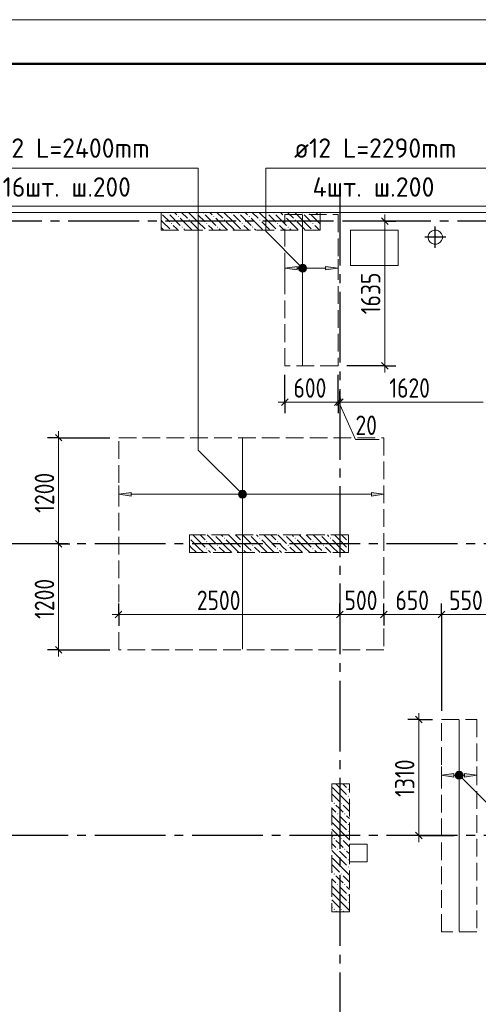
# Model space of a CAD drawing. Header units: millimetres. Extents: x 0 to 43617, y 0 to 59400.
# Tile 21 of 23: x 11005 to 16190, y 48259 to 59400. Entities that reach past the tile are written whole.
import ezdxf

# ---------------------------------------------------------------- set-up
doc = ezdxf.new("R2010")
doc.units = ezdxf.units.MM
doc.linetypes.add('______2', pattern=[270, 200, -70])
doc.linetypes.add('______5', pattern=[1100, 800, -100, 100, -100])
for name, color, linetype, lineweight in [('Standard', 7, 'Continuous', 25), ('ДОП Верх по Х', 7, 'Continuous', 25), ('ЖБ Перекрытие верхний уровень', 7, 'Continuous', 35), ('ЖБ Пилон', 7, 'Continuous', 35), ('Оси', 40, '______5', 18), ('Позиционная метка номер позиции', 7, 'Continuous', 13), ('Примечания', 7, 'Continuous', 25)]:
    doc.layers.add(name, color=color, linetype=linetype, lineweight=lineweight)
doc.styles.add('GOST 2.304-81', font='txt')
doc.styles.add('ISOCPEUR', font='txt')

msp = doc.modelspace()

# ---------------------------------------------------------------- hatches: boundary and pattern name
at = {"layer": 'ДОП Верх по Х', "linetype": 'Continuous', "lineweight": 13, "transparency": 33554687}
for points in [[(14144, 56569), (14004, 56589), (14144, 56609)], [(12264, 54010), (12124, 54030), (12264, 54050)], [(15914, 50830), (15774, 50850), (15914, 50870)]]:
    msp.add_hatch(color=7, dxfattribs=at).paths.add_polyline_path(points, flags=16)
for points in [[(14464, 56569), (14604, 56589), (14464, 56609)], [(13492, 54011), (13492, 54049), (13486, 54030)], [(13492, 54049), (13505, 53998), (13505, 54062)], [(13492, 54049), (13492, 54011), (13505, 53998)], [(13505, 54062), (13524, 53993), (13524, 54068)], [(13505, 54062), (13505, 53998), (13524, 53993)], [(13524, 54068), (13524, 53993), (13543, 53998)], [(13524, 54068), (13543, 53998), (13543, 54062)], [(13543, 54062), (13543, 53998), (13556, 54011)], [(13543, 54062), (13556, 54011), (13556, 54049)], [(13556, 54049), (13556, 54011), (13561, 54030)], [(14984, 54010), (15124, 54030), (14984, 54050)], [(16034, 50830), (16174, 50850), (16034, 50870)]]:
    msp.add_hatch(color=7, dxfattribs=at).paths.add_polyline_path(points)
at = {"layer": 'ЖБ Пилон', "linetype": 'Continuous', "lineweight": 18, "transparency": 33554687}
for points in [[(12604, 57217), (12607, 57213), (12604, 57210)], [(12674, 57213), (12681, 57220), (12687, 57213), (12681, 57207)], [(12794, 57173), (12801, 57180), (12807, 57173), (12801, 57167)], [(12994, 57213), (13001, 57220), (13007, 57213), (13001, 57207)], [(13074, 57213), (13081, 57220), (13087, 57213), (13081, 57207)], [(13194, 57173), (13201, 57180), (13207, 57173), (13201, 57167)], [(13394, 57213), (13401, 57220), (13407, 57213), (13401, 57207)], [(13474, 57213), (13481, 57220), (13487, 57213), (13481, 57207)], [(13594, 57173), (13601, 57180), (13607, 57173), (13601, 57167)], [(13794, 57213), (13801, 57220), (13807, 57213), (13801, 57207)], [(13874, 57213), (13881, 57220), (13887, 57213), (13881, 57207)], [(13994, 57173), (14001, 57180), (14007, 57173), (14001, 57167)], [(14194, 57213), (14201, 57220), (14207, 57213), (14201, 57207)], [(14274, 57213), (14281, 57220), (14287, 57213), (14281, 57207)], [(14394, 57173), (14401, 57180), (14404, 57177), (14404, 57170), (14401, 57167)], [(12714, 57093), (12721, 57100), (12727, 57093), (12721, 57087)], [(12834, 57053), (12841, 57060), (12847, 57053), (12841, 57047)], [(12914, 57133), (12921, 57140), (12927, 57133), (12921, 57127)], [(13114, 57093), (13121, 57100), (13127, 57093), (13121, 57087)], [(13234, 57053), (13241, 57060), (13247, 57053), (13241, 57047)], [(13314, 57133), (13321, 57140), (13327, 57133), (13321, 57127)], [(13514, 57093), (13521, 57100), (13527, 57093), (13521, 57087)], [(13634, 57053), (13641, 57060), (13647, 57053), (13641, 57047)], [(13714, 57133), (13721, 57140), (13727, 57133), (13721, 57127)], [(13914, 57093), (13921, 57100), (13927, 57093), (13921, 57087)], [(14034, 57053), (14041, 57060), (14047, 57053), (14041, 57047)], [(14114, 57133), (14121, 57140), (14127, 57133), (14121, 57127)], [(14314, 57093), (14321, 57100), (14327, 57093), (14321, 57087)], [(12924, 53537), (12927, 53533), (12924, 53530)], [(13114, 53493), (13121, 53500), (13127, 53493), (13121, 53487)], [(13204, 53570), (13201, 53567), (13198, 53570)], [(13314, 53533), (13321, 53540), (13327, 53533), (13321, 53527)], [(13514, 53493), (13521, 53500), (13527, 53493), (13521, 53487)], [(13604, 53570), (13601, 53567), (13598, 53570)], [(13714, 53533), (13721, 53540), (13727, 53533), (13721, 53527)], [(13914, 53493), (13921, 53500), (13927, 53493), (13921, 53487)], [(14004, 53570), (14001, 53567), (13998, 53570)], [(14114, 53533), (14121, 53540), (14127, 53533), (14121, 53527)], [(14314, 53493), (14321, 53500), (14327, 53493), (14321, 53487)], [(14404, 53570), (14401, 53567), (14398, 53570)], [(14514, 53533), (14521, 53540), (14527, 53533), (14521, 53527)], [(14714, 53493), (14721, 53500), (14724, 53497), (14724, 53490), (14721, 53487)], [(13114, 53413), (13121, 53420), (13127, 53413), (13121, 53407)], [(13234, 53453), (13241, 53460), (13247, 53453), (13241, 53447)], [(13234, 53373), (13241, 53380), (13247, 53373), (13244, 53370), (13238, 53370)], [(13514, 53413), (13521, 53420), (13527, 53413), (13521, 53407)], [(13634, 53453), (13641, 53460), (13647, 53453), (13641, 53447)], [(13634, 53373), (13641, 53380), (13647, 53373), (13644, 53370), (13638, 53370)], [(13914, 53413), (13921, 53420), (13927, 53413), (13921, 53407)], [(14034, 53453), (14041, 53460), (14047, 53453), (14041, 53447)], [(14034, 53373), (14041, 53380), (14047, 53373), (14044, 53370), (14038, 53370)], [(14314, 53413), (14321, 53420), (14327, 53413), (14321, 53407)], [(14434, 53453), (14441, 53460), (14447, 53453), (14441, 53447)], [(14434, 53373), (14441, 53380), (14447, 53373), (14444, 53370), (14438, 53370)], [(14714, 53413), (14721, 53420), (14724, 53417), (14724, 53410), (14721, 53407)], [(14714, 50693), (14721, 50700), (14727, 50693), (14721, 50687)], [(14714, 50613), (14721, 50620), (14727, 50613), (14721, 50607)], [(14554, 50533), (14561, 50540), (14567, 50533), (14561, 50527)], [(14634, 50533), (14641, 50540), (14647, 50533), (14641, 50527)], [(14594, 50413), (14601, 50420), (14607, 50413), (14601, 50407)], [(14674, 50413), (14681, 50420), (14687, 50413), (14681, 50407)], [(14714, 50293), (14721, 50300), (14727, 50293), (14721, 50287)], [(14554, 50133), (14561, 50140), (14567, 50133), (14561, 50127)], [(14634, 50133), (14641, 50140), (14647, 50133), (14641, 50127)], [(14714, 50213), (14721, 50220), (14727, 50213), (14721, 50207)], [(14594, 50013), (14601, 50020), (14607, 50013), (14601, 50007)], [(14674, 50013), (14681, 50020), (14687, 50013), (14681, 50007)], [(14714, 49893), (14721, 49900), (14727, 49893), (14721, 49887)], [(14714, 49813), (14721, 49820), (14727, 49813), (14721, 49807)], [(14554, 49733), (14561, 49740), (14567, 49733), (14561, 49727)], [(14634, 49733), (14641, 49740), (14647, 49733), (14641, 49727)], [(14594, 49613), (14601, 49620), (14607, 49613), (14601, 49607)], [(14674, 49613), (14681, 49620), (14687, 49613), (14681, 49607)], [(14714, 49493), (14721, 49500), (14727, 49493), (14721, 49487)], [(14714, 49413), (14721, 49420), (14727, 49413), (14721, 49407)], [(14554, 49333), (14561, 49340), (14567, 49333), (14561, 49327)], [(14634, 49333), (14641, 49340), (14647, 49333), (14641, 49327)]]:
    msp.add_hatch(color=7, dxfattribs=at).paths.add_polyline_path(points, flags=16)
at = {"layer": 'Позиционная метка номер позиции', "linetype": 'Continuous', "lineweight": 13, "transparency": 33554687}
for points in [[(14172, 56557), (14215, 56632), (14161, 56578)], [(14161, 56578), (14215, 56632), (14193, 56632)], [(14161, 56578), (14193, 56632), (14161, 56600)], [(14161, 56600), (14193, 56632), (14172, 56621)], [(14172, 56557), (14236, 56621), (14215, 56632)], [(14193, 56546), (14236, 56621), (14172, 56557)], [(14193, 56546), (14247, 56600), (14236, 56621)], [(14215, 56546), (14247, 56600), (14193, 56546)], [(14215, 56546), (14247, 56578), (14247, 56600)], [(14247, 56578), (14215, 56546), (14236, 56557)], [(13492, 53998), (13535, 54073), (13481, 54019)], [(13481, 54019), (13535, 54073), (13513, 54073)], [(13481, 54019), (13513, 54073), (13481, 54042)], [(13481, 54042), (13513, 54073), (13492, 54062)], [(13492, 53998), (13556, 54062), (13535, 54073)], [(13513, 53987), (13556, 54062), (13492, 53998)], [(13513, 53987), (13567, 54042), (13556, 54062)], [(13535, 53987), (13567, 54042), (13513, 53987)], [(13535, 53987), (13567, 54019), (13567, 54042)], [(13567, 54019), (13535, 53987), (13556, 53998)], [(15931, 50862), (15963, 50894), (15942, 50882)], [(15963, 50894), (15931, 50862), (15931, 50839)], [(15963, 50894), (15931, 50839), (15985, 50894)], [(15985, 50894), (15931, 50839), (15942, 50818)], [(15985, 50894), (15942, 50818), (16006, 50882)], [(16006, 50882), (15942, 50818), (15963, 50807)], [(16006, 50882), (15963, 50807), (16017, 50862)], [(16017, 50862), (15963, 50807), (15985, 50807)], [(16017, 50862), (15985, 50807), (16017, 50839)], [(16017, 50839), (15985, 50807), (16006, 50818)]]:
    msp.add_hatch(color=7, dxfattribs=at).paths.add_polyline_path(points)

# ---------------------------------------------------------------- linework, layer by layer
at = {"layer": 'Standard', "color": 7, "linetype": 'Continuous', "lineweight": 25, "transparency": 33554687}
for p, q in [((15095, 57158), (15170, 57083)), ((15095, 55521), (15170, 55446)), ((13966, 55036), (14041, 55111)), ((14566, 55036), (14641, 55111)), ((14586, 55036), (14661, 55111)), ((11408, 54708), (11483, 54633)), ((11408, 53508), (11483, 53433)), ((12086, 52633), (12161, 52708)), ((14586, 52633), (14661, 52708)), ((15086, 52633), (15161, 52708)), ((15736, 52633), (15811, 52708)), ((11408, 52308), (11483, 52233)), ((15480, 51518), (15555, 51443)), ((15480, 50208), (15555, 50133))]:
    msp.add_line(p, q, dxfattribs=at)
at = {"layer": 'Standard', "color": 7, "linetype": 'Continuous', "lineweight": 13, "transparency": 33554687}
for p, q in [((15133, 57120), (15133, 57195)), ((15133, 55483), (15133, 55408)), ((14004, 55073), (13929, 55073)), ((14604, 55073), (14624, 55073)), ((14614, 55073), (14802, 54651)), ((14624, 55073), (16244, 55073)), ((11445, 54670), (11445, 54745)), ((14802, 54651), (15068, 54651)), ((11445, 53470), (11445, 52270)), ((12124, 52670), (12049, 52670)), ((12124, 52670), (14624, 52670)), ((14624, 52670), (15124, 52670)), ((15124, 52670), (15774, 52670)), ((15774, 52670), (16324, 52670)), ((11445, 52270), (11445, 52195)), ((15518, 51480), (15518, 51555)), ((15518, 50170), (15518, 50095))]:
    msp.add_line(p, q, dxfattribs=at)
at = {"layer": 'Standard', "color": 251, "linetype": 'Continuous', "lineweight": -3, "true_color": 0x656565, "transparency": 33554687}
for p, q in [((15133, 57120), (14704, 57120)), ((15133, 57120), (15008, 57120)), ((15133, 57120), (15258, 57120)), ((15133, 55483), (14704, 55483)), ((15133, 55483), (15008, 55483)), ((15133, 55483), (15258, 55483)), ((14004, 55073), (14004, 55383)), ((14004, 55073), (14004, 55198)), ((14604, 55073), (14604, 55198)), ((14624, 55073), (14624, 55198)), ((14004, 55073), (14004, 54948)), ((14604, 55073), (14604, 54948)), ((14624, 55073), (14624, 54948)), ((14624, 55073), (14624, 55073)), ((11445, 54670), (11320, 54670)), ((11445, 54670), (11570, 54670)), ((11445, 54670), (12024, 54670)), ((11445, 53470), (11320, 53470)), ((11445, 53470), (11570, 53470)), ((11445, 53470), (11445, 53470)), ((12124, 52670), (12124, 52795)), ((14624, 52670), (14624, 52795)), ((15124, 52670), (15124, 52795)), ((15774, 52670), (15774, 52795)), ((12124, 52670), (12124, 52545)), ((12124, 52670), (12124, 52670)), ((14624, 52670), (14624, 52545)), ((14624, 52670), (14624, 52488)), ((15124, 52670), (15124, 52545)), ((15124, 52670), (15124, 52670)), ((15774, 52670), (15774, 52545)), ((15774, 52670), (15774, 51580)), ((11445, 52270), (11320, 52270)), ((11445, 52270), (11570, 52270)), ((11445, 52270), (12024, 52270)), ((15518, 51480), (15393, 51480)), ((15518, 51480), (15643, 51480)), ((15518, 51480), (15674, 51480)), ((15518, 50170), (15393, 50170)), ((15518, 50170), (15643, 50170)), ((15518, 50170), (15914, 50170))]:
    msp.add_line(p, q, dxfattribs=at)
at = {"layer": 'Standard', "color": 8, "linetype": '______5', "lineweight": -3, "transparency": 33554687}
for p, q in [((15704, 56820), (15704, 57060)), ((15824, 56940), (15585, 56940))]:
    msp.add_line(p, q, dxfattribs=at)
at = {"layer": 'Standard', "color": 7, "linetype": 'Continuous', "lineweight": 13, "transparency": 33554687}
msp.add_lwpolyline([(0, 0), (42000, 0), (42000, 59400), (0, 59400), (0, 0)], close=True, dxfattribs=at)
at = {"layer": 'Standard', "color": 7, "linetype": 'Continuous', "lineweight": 50, "transparency": 33554687}
msp.add_lwpolyline([(2000, 58900), (41500, 58900), (41500, 500), (2000, 500), (2000, 58900)], close=True, dxfattribs=at)
at = {"layer": 'Standard', "color": 254, "linetype": 'Continuous', "lineweight": 18, "true_color": 0xc4c4ff, "transparency": 33554687}
msp.add_lwpolyline([(8274, 10980), (33143, 10980), (33143, 57289), (8274, 57289), (8274, 10980)], dxfattribs=at)
at = {"layer": 'Standard', "color": 7, "linetype": 'Continuous', "lineweight": 13, "transparency": 33554687}
for points in [[(15133, 57120), (15133, 55962), (15133, 55962), (15133, 55483)], [(14004, 55073), (14055, 55073), (14055, 55073), (14196, 55073), (14196, 55073), (14604, 55073)], [(11445, 54670), (11445, 53717), (11445, 53717), (11445, 53470)], [(15518, 51480), (15518, 50509), (15518, 50509), (15518, 50170)]]:
    msp.add_lwpolyline(points, dxfattribs=at)
at = {"layer": 'Standard', "color": 251, "linetype": 'Continuous', "lineweight": -3, "true_color": 0x656565, "transparency": 33554687}
msp.add_lwpolyline([(14604, 55073), (14604, 55090), (14604, 55090), (14604, 55090), (14604, 55090), (14604, 55090), (14604, 55090), (14604, 55090), (14604, 55090), (14604, 55090), (14604, 55090), (14604, 55173), (14604, 55173), (14604, 55383)], dxfattribs=at)
at = {"layer": 'ДОП Верх по Х', "color": 7, "linetype": 'Continuous', "lineweight": 13, "transparency": 33554687}
for p, q in [((10616, 57720), (12724, 57720)), ((14087, 57720), (16173, 57720))]:
    msp.add_line(p, q, dxfattribs=at)
at = {"layer": 'ДОП Верх по Х', "color": 7, "linetype": 'Continuous', "lineweight": 18, "transparency": 33554687}
for p, q in [((14204, 55489), (14204, 57189)), ((13524, 52276), (13524, 54664)), ((15974, 51474), (15974, 49086))]:
    msp.add_line(p, q, dxfattribs=at)
at = {"layer": 'ДОП Верх по Х', "color": 251, "linetype": 'Continuous', "lineweight": 13, "true_color": 0x494949, "transparency": 33554687}
for p, q in [((14004, 56589), (14004, 56689)), ((14004, 56589), (14144, 56609)), ((14144, 56609), (14144, 56569)), ((14204, 56627), (14204, 56627)), ((14604, 56589), (14464, 56609)), ((14464, 56609), (14464, 56569)), ((14604, 56589), (14604, 56689)), ((14144, 56569), (14004, 56589)), ((14004, 56589), (14004, 56489)), ((14004, 56589), (14004, 56589)), ((14144, 56589), (14174, 56589)), ((14204, 56552), (14204, 56552)), ((14234, 56589), (14464, 56589)), ((14464, 56569), (14604, 56589)), ((14604, 56589), (14604, 56489)), ((14604, 56589), (14604, 56589)), ((12124, 54030), (12124, 54130)), ((12124, 54030), (12264, 54050)), ((12264, 54050), (12264, 54010)), ((13524, 54068), (13524, 54068)), ((15124, 54030), (14984, 54050)), ((14984, 54050), (14984, 54010)), ((15124, 54030), (15124, 54130)), ((12264, 54010), (12124, 54030)), ((12124, 54030), (12124, 53930)), ((12124, 54030), (12124, 54030)), ((12264, 54030), (13494, 54030)), ((13524, 53993), (13524, 53993)), ((13554, 54030), (14984, 54030)), ((14984, 54010), (15124, 54030)), ((15124, 54030), (15124, 53930)), ((15124, 54030), (15124, 54030)), ((15774, 50850), (15774, 50950)), ((16174, 50850), (16174, 50950)), ((15774, 50850), (15914, 50870)), ((15914, 50830), (15774, 50850)), ((15774, 50850), (15774, 50750)), ((15774, 50850), (15774, 50850)), ((15914, 50870), (15914, 50830)), ((15914, 50850), (15944, 50850)), ((15974, 50888), (15974, 50888)), ((15974, 50813), (15974, 50813)), ((16004, 50850), (16034, 50850)), ((16174, 50850), (16034, 50870)), ((16034, 50870), (16034, 50830)), ((16034, 50830), (16174, 50850)), ((16174, 50850), (16174, 50750)), ((16174, 50850), (16174, 50850))]:
    msp.add_line(p, q, dxfattribs=at)
msp.add_circle((13524, 54030), 37.5, dxfattribs=at)
at = {"layer": 'ЖБ Перекрытие верхний уровень', "color": 7, "linetype": 'Continuous', "lineweight": 18, "transparency": 33554687}
for p, q in [((22354, 57220), (8924, 57220)), ((15284, 57020), (14744, 57020)), ((14744, 57020), (14744, 56620)), ((15284, 56620), (15284, 57020)), ((15632, 56977), (15624, 56953)), ((15624, 56953), (15624, 56927)), ((15647, 56997), (15632, 56977)), ((15668, 57012), (15647, 56997)), ((15692, 57020), (15668, 57012)), ((15717, 57020), (15692, 57020)), ((15741, 57012), (15717, 57020)), ((15761, 56997), (15741, 57012)), ((15776, 56977), (15761, 56997)), ((15784, 56953), (15776, 56977)), ((15784, 56927), (15784, 56953)), ((15624, 56927), (15632, 56903)), ((15632, 56903), (15647, 56883)), ((15647, 56883), (15668, 56868)), ((15668, 56868), (15692, 56860)), ((15692, 56860), (15717, 56860)), ((15717, 56860), (15741, 56868)), ((15741, 56868), (15761, 56883)), ((15761, 56883), (15776, 56903)), ((15776, 56903), (15784, 56927)), ((14744, 56620), (15284, 56620)), ((14934, 50070), (14734, 50070)), ((14734, 50070), (14734, 49870)), ((14934, 49870), (14934, 50070)), ((14734, 49870), (14934, 49870))]:
    msp.add_line(p, q, dxfattribs=at)
at = {"layer": 'ЖБ Пилон', "color": 253, "linetype": '______2', "lineweight": 13, "true_color": 0xa0a0a0, "transparency": 33554687}
for p, q in [((14404, 57220), (12604, 57220)), ((12604, 57220), (12604, 57020)), ((14404, 57020), (14404, 57220)), ((12604, 57020), (14404, 57020)), ((14724, 53570), (12924, 53570)), ((12924, 53570), (12924, 53370)), ((14724, 53370), (14724, 53570)), ((12924, 53370), (14724, 53370)), ((14534, 50755), (14534, 49305)), ((14734, 50755), (14534, 50755)), ((14734, 49305), (14734, 50755)), ((14534, 49305), (14734, 49305))]:
    msp.add_line(p, q, dxfattribs=at)
at = {"layer": 'ЖБ Пилон', "color": 9, "linetype": 'Continuous', "lineweight": 18, "true_color": 0xc7c7c7, "transparency": 33554687}
for p, q in [((12621, 57193), (12701, 57113)), ((12701, 57193), (12821, 57073)), ((12754, 57220), (12781, 57193)), ((12941, 57033), (12821, 57153)), ((12834, 57220), (12901, 57153)), ((13021, 57113), (12914, 57220)), ((13021, 57193), (13101, 57113)), ((13101, 57193), (13221, 57073)), ((13154, 57220), (13181, 57193)), ((13341, 57033), (13221, 57153)), ((13234, 57220), (13301, 57153)), ((13421, 57113), (13314, 57220)), ((13421, 57193), (13501, 57113)), ((13501, 57193), (13621, 57073)), ((13554, 57220), (13581, 57193)), ((13741, 57033), (13621, 57153)), ((13634, 57220), (13701, 57153)), ((13821, 57113), (13714, 57220)), ((13821, 57193), (13901, 57113)), ((13901, 57193), (14021, 57073)), ((13954, 57220), (13981, 57193)), ((14141, 57033), (14021, 57153)), ((14034, 57220), (14101, 57153)), ((14221, 57113), (14114, 57220)), ((14221, 57193), (14301, 57113)), ((14301, 57193), (14404, 57090)), ((14354, 57220), (14381, 57193)), ((12621, 57113), (12604, 57130)), ((12604, 57050), (12621, 57033)), ((12621, 57113), (12701, 57033)), ((12781, 57033), (12741, 57073)), ((12941, 57113), (13021, 57033)), ((13021, 57113), (13101, 57033)), ((13181, 57033), (13141, 57073)), ((13341, 57113), (13421, 57033)), ((13421, 57113), (13501, 57033)), ((13581, 57033), (13541, 57073)), ((13741, 57113), (13821, 57033)), ((13821, 57113), (13901, 57033)), ((13981, 57033), (13941, 57073)), ((14141, 57113), (14221, 57033)), ((14221, 57113), (14301, 57033)), ((14381, 57033), (14341, 57073)), ((12621, 57033), (12634, 57020)), ((12794, 57020), (12781, 57033)), ((12861, 57033), (12874, 57020)), ((12941, 57033), (12954, 57020)), ((13021, 57033), (13034, 57020)), ((13194, 57020), (13181, 57033)), ((13261, 57033), (13274, 57020)), ((13341, 57033), (13354, 57020)), ((13421, 57033), (13434, 57020)), ((13594, 57020), (13581, 57033)), ((13661, 57033), (13674, 57020)), ((13741, 57033), (13754, 57020)), ((13821, 57033), (13834, 57020)), ((13994, 57020), (13981, 57033)), ((14061, 57033), (14074, 57020)), ((14141, 57033), (14154, 57020)), ((14221, 57033), (14234, 57020)), ((14394, 57020), (14381, 57033)), ((12941, 53513), (13021, 53433)), ((13021, 53513), (12964, 53570)), ((13021, 53513), (13101, 53433)), ((13044, 53570), (13101, 53513)), ((13124, 53570), (13221, 53473)), ((13341, 53433), (13221, 53553)), ((13284, 53570), (13301, 53553)), ((13341, 53513), (13421, 53433)), ((13421, 53513), (13364, 53570)), ((13421, 53513), (13501, 53433)), ((13444, 53570), (13501, 53513)), ((13524, 53570), (13621, 53473)), ((13741, 53433), (13621, 53553)), ((13684, 53570), (13701, 53553)), ((13741, 53513), (13821, 53433)), ((13821, 53513), (13764, 53570)), ((13821, 53513), (13901, 53433)), ((13844, 53570), (13901, 53513)), ((13924, 53570), (14021, 53473)), ((14141, 53433), (14021, 53553)), ((14084, 53570), (14101, 53553)), ((14141, 53513), (14221, 53433)), ((14221, 53513), (14164, 53570)), ((14221, 53513), (14301, 53433)), ((14244, 53570), (14301, 53513)), ((14324, 53570), (14421, 53473)), ((14541, 53433), (14421, 53553)), ((14484, 53570), (14501, 53553)), ((14541, 53513), (14621, 53433)), ((14621, 53513), (14564, 53570)), ((14621, 53513), (14701, 53433)), ((14644, 53570), (14701, 53513)), ((12941, 53433), (12924, 53450)), ((12924, 53370), (12924, 53370)), ((12941, 53433), (13004, 53370)), ((13021, 53433), (13084, 53370)), ((13181, 53433), (13141, 53473)), ((13141, 53393), (13164, 53370)), ((13221, 53393), (13181, 53433)), ((13261, 53433), (13324, 53370)), ((13341, 53433), (13404, 53370)), ((13421, 53433), (13484, 53370)), ((13581, 53433), (13541, 53473)), ((13541, 53393), (13564, 53370)), ((13621, 53393), (13581, 53433)), ((13661, 53433), (13724, 53370)), ((13741, 53433), (13804, 53370)), ((13821, 53433), (13884, 53370)), ((13981, 53433), (13941, 53473)), ((13941, 53393), (13964, 53370)), ((14021, 53393), (13981, 53433)), ((14061, 53433), (14124, 53370)), ((14141, 53433), (14204, 53370)), ((14221, 53433), (14284, 53370)), ((14381, 53433), (14341, 53473)), ((14341, 53393), (14364, 53370)), ((14421, 53393), (14381, 53433)), ((14461, 53433), (14524, 53370)), ((14541, 53433), (14604, 53370)), ((14621, 53433), (14684, 53370)), ((14541, 50713), (14621, 50633)), ((14621, 50713), (14579, 50755)), ((14621, 50713), (14701, 50633)), ((14659, 50755), (14701, 50713)), ((14541, 50633), (14534, 50640)), ((14541, 50633), (14621, 50553)), ((14621, 50633), (14734, 50520)), ((14534, 50560), (14541, 50553)), ((14534, 50480), (14581, 50433)), ((14621, 50473), (14581, 50513)), ((14661, 50433), (14621, 50473)), ((14661, 50513), (14734, 50440)), ((14621, 50313), (14534, 50400)), ((14621, 50393), (14701, 50313)), ((14701, 50393), (14734, 50360)), ((14541, 50313), (14621, 50233)), ((14621, 50313), (14701, 50233)), ((14541, 50233), (14534, 50240)), ((14534, 50160), (14541, 50153)), ((14541, 50233), (14621, 50153)), ((14621, 50233), (14734, 50120)), ((14534, 50080), (14581, 50033)), ((14621, 50073), (14581, 50113)), ((14661, 50033), (14621, 50073)), ((14661, 50113), (14734, 50040)), ((14621, 49913), (14534, 50000)), ((14541, 49913), (14621, 49833)), ((14621, 49993), (14701, 49913)), ((14621, 49913), (14701, 49833)), ((14701, 49993), (14734, 49960)), ((14541, 49833), (14534, 49840)), ((14541, 49833), (14621, 49753)), ((14621, 49833), (14734, 49720)), ((14534, 49760), (14541, 49753)), ((14621, 49673), (14581, 49713)), ((14661, 49713), (14734, 49640)), ((14534, 49680), (14581, 49633)), ((14621, 49513), (14534, 49600)), ((14661, 49633), (14621, 49673)), ((14621, 49593), (14701, 49513)), ((14701, 49593), (14734, 49560)), ((14541, 49513), (14621, 49433)), ((14621, 49513), (14701, 49433)), ((14541, 49433), (14534, 49440)), ((14534, 49360), (14541, 49353)), ((14541, 49433), (14621, 49353)), ((14621, 49433), (14734, 49320)), ((14589, 49305), (14581, 49313)), ((14661, 49313), (14669, 49305))]:
    msp.add_line(p, q, dxfattribs=at)
at = {"layer": 'Оси', "color": 8, "linetype": '______5', "lineweight": -3, "transparency": 33554687}
for p, q in [((14624, 57420), (14624, 7100)), ((23354, 57120), (3600, 57120)), ((22554, 53470), (3600, 53470)), ((22554, 50170), (3600, 50170))]:
    msp.add_line(p, q, dxfattribs=at)
at = {"layer": 'Позиционная метка номер позиции', "color": 7, "linetype": 'Continuous', "lineweight": 13, "transparency": 33554687}
for p, q in [((14172, 56621), (14172, 56621)), ((14236, 56621), (14236, 56621)), ((14172, 56557), (14172, 56557)), ((14236, 56557), (14236, 56557)), ((13492, 54062), (13492, 54062)), ((13556, 54062), (13556, 54062)), ((13492, 53998), (13492, 53998)), ((13556, 53998), (13556, 53998)), ((15942, 50882), (15942, 50882)), ((15942, 50818), (15942, 50818)), ((16006, 50882), (16006, 50882)), ((16006, 50818), (16006, 50818))]:
    msp.add_line(p, q, dxfattribs=at)
for points in [[(13524, 54030), (13024, 54530), (13024, 57720), (10524, 57720)], [(14204, 56589), (13787, 57006), (13787, 57720), (16287, 57720)], [(15974, 50850), (16474, 50350), (16474, 49480), (18974, 49480)]]:
    msp.add_lwpolyline(points, dxfattribs=at)
for centre in [(14204, 56589), (13524, 54030), (15974, 50850)]:
    msp.add_circle(centre, 45, dxfattribs=at)
at = {"layer": 'Примечания', "color": 7, "linetype": '______2', "lineweight": 18, "transparency": 33554687}
for p, q in [((14004, 57195), (14604, 57195)), ((14004, 55483), (14004, 57195)), ((14604, 57195), (14604, 55483)), ((14604, 55483), (14004, 55483)), ((12124, 54670), (15124, 54670)), ((12124, 52270), (12124, 54670)), ((15124, 54670), (15124, 52270)), ((15124, 52270), (12124, 52270)), ((15774, 51480), (16174, 51480)), ((15774, 49080), (15774, 51480)), ((16174, 51480), (16174, 49080)), ((16174, 49080), (15774, 49080))]:
    msp.add_line(p, q, dxfattribs=at)

# ---------------------------------------------------------------- texts
at = {"layer": 'Standard', "color": 7, "linetype": 'Continuous', "lineweight": 25, "transparency": 33554687, "char_height": 220, "attachment_point": 7, "rotation": 90, "style": 'GOST 2.304-81'}
for s, insert, width in [('1635', (15083, 56067), 594.59), ('1200', (11395, 53820), 625.73), ('1200', (11395, 52620), 625.73), ('1310', (15468, 50606), 563.28)]:
    msp.add_mtext(s, dxfattribs=dict(at, insert=insert, width=width))
at = {"layer": 'Standard', "color": 7, "linetype": 'Continuous', "lineweight": 25, "transparency": 33554687, "char_height": 220, "attachment_point": 7, "style": 'GOST 2.304-81'}
for s, insert, width in [('600', (14101, 55123), 531.97), ('1620', (15184, 55123), 625.74), ('20', (14802, 54701), 391.3), ('2500', (13008, 52720), 657.05), ('500', (14678, 52720), 516.4), ('650', (15254, 52720), 516.39), ('550', (15861, 52720), 500.81)]:
    msp.add_mtext(s, dxfattribs=dict(at, insert=insert, width=width))
at = {"layer": 'ДОП Верх по Х', "color": 7, "linetype": 'Continuous', "lineweight": 13, "transparency": 33554687, "char_height": 220, "attachment_point": 7, "style": 'ISOCPEUR'}
for s, insert, width in [('\\W0.96;ø12 L=2400mm ', (10636, 57837), 2172.6), ('\\W0.96;ø12 L=2290mm ', (14107, 57837), 2150.52), ('\\W0.95;16шт. ш.200 ', (10812, 57397), 1819.89), ('\\W0.97;4шт. ш.200 ', (14316, 57397), 1734.41)]:
    msp.add_mtext(s, dxfattribs=dict(at, insert=insert, width=width))

doc.saveas('drawing.dxf')
